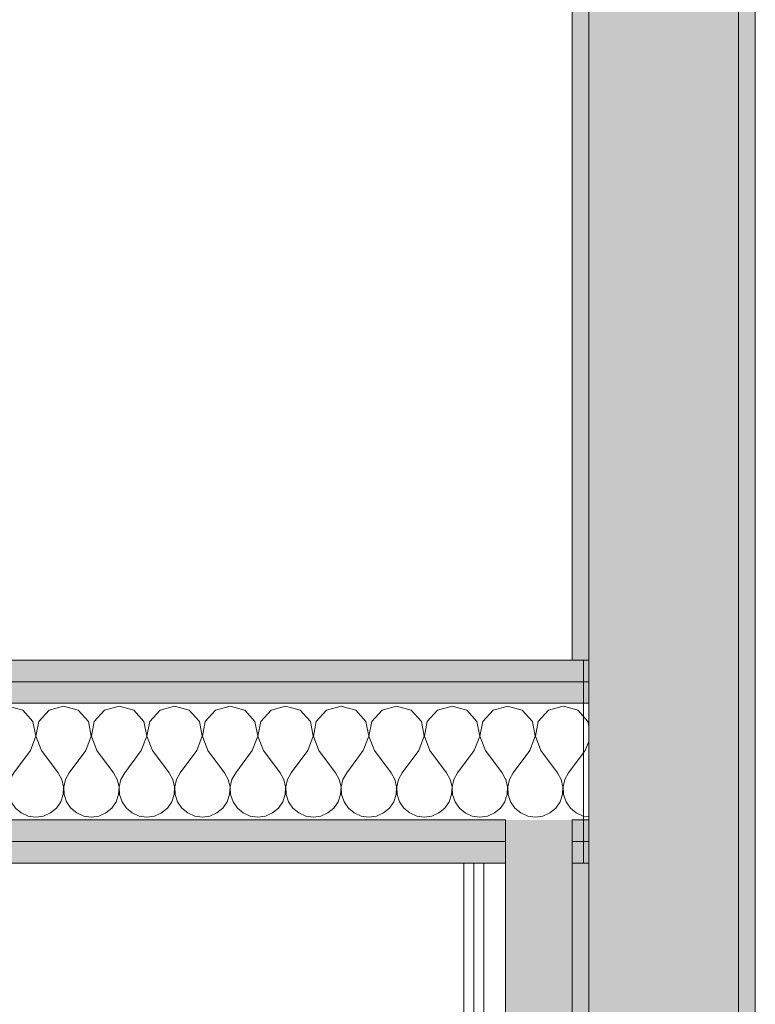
# Model space of a CAD drawing. Header units: millimetres. Extents: x -28277 to 305935, y -19284 to 4746.
# Tile 253 of 256: x 190522 to 190964, y -14524 to -13932. Entities that reach past the tile are written whole.
import ezdxf

# ---------------------------------------------------------------- set-up
doc = ezdxf.new("R2010")
doc.units = ezdxf.units.MM
doc.header["$MEASUREMENT"] = 0
doc.linetypes.add('Wipeout_Contour', pattern=[1000, 0, -1000])
doc.layers.add('12_FAÇ_Façana', color=7, linetype='Continuous')
doc.layers.add('Nuevo_08_E_Envans secs', color=7, linetype='Continuous')
for name, color, linetype, lineweight, true_color in [('12_FAÇ_Façana_Pluma_Nº__102', 7, 'Continuous', 5, 0xcccccc), ('12_FAÇ_Façana_Pluma_Nº__176', 7, 'Continuous', 15, 0x93a0c6), ('Nuevo_08_E_Envans secs_Pluma_Nº__102', 7, 'Continuous', 5, 0xcccccc), ('Nuevo_08_E_Envans secs_Pluma_Nº__171', 171, 'Continuous', 13, 0xaaaaff), ('Nuevo_08_E_Envans secs_Pluma_Nº__177', 7, 'Continuous', 15, 0xf7e046)]:
    doc.layers.add(name, color=color, linetype=linetype, lineweight=lineweight, true_color=true_color)
for name, color, linetype, lineweight in [('12_FAÇ_Façana_Pluma_Nº__7', 7, 'Continuous', 5), ('Nuevo_08_E_Envans secs_Pluma_Nº__1', 7, 'Continuous', 5), ('Nuevo_08_E_Envans secs_Pluma_Nº__20', 1, 'Continuous', 5), ('Nuevo_12_FAÇ_Façana_Pluma_Nº__1', 7, 'Continuous', 5)]:
    doc.layers.add(name, color=color, linetype=linetype, lineweight=lineweight)
pattern_1 = [(44.99999999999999, (184431.6433175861, 0), (-367.6955127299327, 367.6955127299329), [389.9999856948, -129.9999952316]), (44.99999999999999, (184431.6433175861, 367.6955127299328), (-367.6955127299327, 367.6955127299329), [389.9999856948, -129.9999952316])]

# ---------------------------------------------------------------- blocks, each defined once
blk = doc.blocks.new('Muro_108_7', base_point=(190853.7491721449, -16633.97598839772))
at = {"layer": '12_FAÇ_Façana_Pluma_Nº__102', "linetype": 'Continuous', "lineweight": 0, "true_color": 0xe5e5e5}
blk.add_hatch(color=254, dxfattribs=at).paths.add_polyline_path([(190953.7491721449, -16633.97598839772), (190953.7491721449, -12283.97582371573), (190863.7491721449, -12283.97582371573), (190863.7491721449, -16633.97598839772)])
at = {"layer": '12_FAÇ_Façana_Pluma_Nº__176', "linetype": 'Continuous', "lineweight": 0, "true_color": 0x495063}
for points in [[(190963.7491721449, -16633.97598839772), (190963.7491721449, -12283.97582371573), (190953.7491721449, -12283.97582371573), (190953.7491721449, -16633.97598839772)], [(190853.7491721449, -12560.97582368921), (190853.7491721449, -14316.97582371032), (190863.7491721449, -14316.97582371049), (190863.7491721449, -12560.97582368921)], [(190853.7491721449, -14438.97582371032), (190853.7491721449, -16633.97598839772), (190863.7491721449, -16633.97598839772), (190863.7491721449, -14438.97582371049)]]:
    blk.add_hatch(color=251, dxfattribs=at).paths.add_polyline_path(points)
at = {"layer": '12_FAÇ_Façana_Pluma_Nº__7', "color": 7, "linetype": 'Continuous', "lineweight": 5}
for p, q in [((190953.7491721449, -16633.97598839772), (190953.7491721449, -12283.97582371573)), ((190863.7491602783, -12560.97583127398), (190863.7491602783, -14316.97583172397)), ((190863.7491721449, -14329.97582371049), (190863.7491721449, -14316.97582371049)), ((190863.7491721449, -14342.97582371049), (190863.7491721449, -14329.97582371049)), ((190863.7491721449, -14412.97582371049), (190863.7491721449, -14342.97582371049)), ((190863.7491721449, -14425.97582371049), (190863.7491721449, -14412.97582371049)), ((190863.7491721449, -14438.97582371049), (190863.7491721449, -14425.97582371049)), ((190863.749165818, -14438.97585389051), (190863.749165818, -16633.97598839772))]:
    blk.add_line(p, q, dxfattribs=at)
at = {"layer": '12_FAÇ_Façana_Pluma_Nº__7', "color": 7, "linetype": 'Continuous', "lineweight": 5, "flags": 128}
for points in [[(190963.7491721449, -16633.97598839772), (190963.7491721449, -12283.97582371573)], [(190853.7491721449, -12560.97582368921), (190853.7491721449, -14316.97582371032)], [(190853.7491721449, -14438.97582371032), (190853.7491721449, -16633.97598839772)]]:
    blk.add_lwpolyline(points, dxfattribs=at)
at = {"layer": 'Nuevo_12_FAÇ_Façana_Pluma_Nº__1', "color": 7, "linetype": 'Continuous', "lineweight": 5}
for p, q in [((190863.7491721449, -14316.97582371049), (190853.7491721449, -14316.97582371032)), ((190853.7491721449, -14438.97582371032), (190863.7491721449, -14438.97582371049))]:
    blk.add_line(p, q, dxfattribs=at)
blk = doc.blocks.new('*X360', base_point=(184431.6433175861, 0))
at = {"layer": 'Nuevo_08_E_Envans secs_Pluma_Nº__102', "linetype": 'Continuous', "lineweight": 5, "true_color": 0xcccccc}
blk.add_hatch(color=254, dxfattribs=at).paths.add_polyline_path([(190813.7491721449, -14425.97582370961), (190853.7491721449, -14425.97582371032), (190853.7491721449, -14412.97582371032), (190813.7491721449, -14412.97582370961)])
blk = doc.blocks.new('*X361', base_point=(184431.6433175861, 0))
at = {"layer": 'Nuevo_08_E_Envans secs_Pluma_Nº__102', "linetype": 'Continuous', "lineweight": 5, "true_color": 0xcccccc}
blk.add_hatch(color=254, dxfattribs=at).paths.add_polyline_path([(190813.7491721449, -14438.97582370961), (190853.7491721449, -14438.97582371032), (190853.7491721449, -14425.97582371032), (190813.7491721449, -14425.97582370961)])
blk = doc.blocks.new('*X362', base_point=(184431.6433175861, 0))
at = {"layer": 'Nuevo_08_E_Envans secs_Pluma_Nº__102', "linetype": 'Continuous', "lineweight": 5, "true_color": 0xcccccc}
blk.add_hatch(color=254, dxfattribs=at).paths.add_polyline_path([(190853.7491721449, -16643.97598839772), (190853.7491721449, -14438.97582371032), (190813.7491721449, -14438.97582370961), (190813.7491721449, -16643.97598839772)])
blk = doc.blocks.new('Muro_122_7', base_point=(190788.7491721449, -14316.97582370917))
at = {"layer": 'Nuevo_08_E_Envans secs_Pluma_Nº__1', "color": 7, "linetype": 'Continuous', "lineweight": 5}
for p, q in [((190813.7491721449, -14412.97582370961), (190813.7491721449, -14425.97582370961)), ((190853.7491721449, -14425.97582371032), (190853.7491721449, -14412.97582371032)), ((190853.7491721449, -14438.97582371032), (190853.7491721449, -14425.97582371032))]:
    blk.add_line(p, q, dxfattribs=at)
at = {"layer": 'Nuevo_08_E_Envans secs_Pluma_Nº__1', "color": 7, "linetype": 'Continuous', "lineweight": 5, "flags": 128}
blk.add_lwpolyline([(190853.7491721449, -16643.97598839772), (190853.7491721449, -14438.97582371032)], dxfattribs=at)
at = {"layer": 'Nuevo_08_E_Envans secs', "color": 7, "lineweight": 20}
for name in ['*X360', '*X361']:
    blk.add_blockref(name, (184431.6433175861, 0), dxfattribs=at)
at = {"color": 254, "linetype": 'Wipeout_Contour', "lineweight": 0, "ltscale": 765707.3760625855}
blk.add_wipeout([(190794.7491721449, -16643.97598839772), (190794.7491721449, -14438.97582370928), (190788.7491721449, -14438.975823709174), (190788.7491721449, -16643.97598839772)], dxfattribs=at).dxf.layer = 'Nuevo_08_E_Envans secs'
at = {"layer": 'Nuevo_08_E_Envans secs_Pluma_Nº__171', "linetype": 'Continuous', "lineweight": 13, "true_color": 0xaaaaff}
h = blk.add_hatch(dxfattribs=at)
h.set_pattern_fill('Panellat_HPL_0007', color=161, style=0, pattern_type=2)
h.set_pattern_definition(pattern_1)
h.paths.add_polyline_path([(190794.7491721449, -16643.97598839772), (190794.7491721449, -14438.97582370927), (190788.7491721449, -14438.97582370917), (190788.7491721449, -16643.97598839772)])
at = {"layer": 'Nuevo_08_E_Envans secs_Pluma_Nº__1', "color": 7, "linetype": 'Continuous', "lineweight": 5}
blk.add_line((190794.7491721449, -14438.97582370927), (190794.7491721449, -16643.97598839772), dxfattribs=at)
at = {"layer": 'Nuevo_08_E_Envans secs_Pluma_Nº__1', "color": 7, "linetype": 'Continuous', "lineweight": 5, "flags": 128}
for points in [[(190788.7491721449, -14438.97582370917), (190788.7491721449, -16723.97565833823)], [(190788.7491721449, -14438.97582370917), (190794.7491721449, -14438.97582370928)]]:
    blk.add_lwpolyline(points, dxfattribs=at)
at = {"color": 254, "linetype": 'Wipeout_Contour', "lineweight": 0, "ltscale": 765769.1704011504}
blk.add_wipeout([(190813.7491721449, -16643.97598839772), (190813.7491721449, -14438.975823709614), (190800.7491721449, -14438.975823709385), (190800.7491721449, -16643.97598839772)], dxfattribs=at).dxf.layer = 'Nuevo_08_E_Envans secs'
at = {"layer": 'Nuevo_08_E_Envans secs_Pluma_Nº__177', "linetype": 'Continuous', "lineweight": 15, "true_color": 0xf7e046}
h = blk.add_hatch(dxfattribs=at)
h.set_pattern_fill('Panellat_HPL_0007', color=53, style=0, pattern_type=2)
h.set_pattern_definition(pattern_1)
h.paths.add_polyline_path([(190813.7491721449, -16643.97598839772), (190813.7491721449, -14438.97582370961), (190800.7491721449, -14438.97582370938), (190800.7491721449, -16643.97598839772)])
at = {"layer": 'Nuevo_08_E_Envans secs_Pluma_Nº__1', "color": 7, "linetype": 'Continuous', "lineweight": 5}
for p, q in [((190813.7491721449, -14425.97582370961), (190813.7491721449, -14438.97582370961)), ((190800.7491721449, -14438.97582370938), (190800.7491721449, -16643.97598839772)), ((190813.7491721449, -14438.97582370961), (190813.7491721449, -16643.97598839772))]:
    blk.add_line(p, q, dxfattribs=at)
at = {"layer": 'Nuevo_08_E_Envans secs_Pluma_Nº__1', "color": 7, "linetype": 'Continuous', "lineweight": 5, "flags": 128}
for points in [[(190794.7491721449, -14438.97582370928), (190800.7491721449, -14438.97582370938)], [(190800.7491721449, -14438.97582370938), (190813.7491721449, -14438.97582370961)]]:
    blk.add_lwpolyline(points, dxfattribs=at)
at = {"layer": 'Nuevo_08_E_Envans secs', "color": 7, "lineweight": 20}
blk.add_blockref('*X362', (184431.6433175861, 0), dxfattribs=at)
blk = doc.blocks.new('*X746', base_point=(184431.6433175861, 0))
at = {"layer": 'Nuevo_08_E_Envans secs_Pluma_Nº__102', "color": 254, "linetype": 'Continuous', "lineweight": 5, "true_color": 0xcccccc}
for p, q in [((190857.0721694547, -14347.13164357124), (190853.7491721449, -14346.18764967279)), ((190863.2171041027, -14353.85559711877), (190857.0721694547, -14347.13164357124)), ((190863.7491721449, -14356.66978775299), (190863.2171041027, -14353.85559711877)), ((190861.6433175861, -14371.30915704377), (190863.7491721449, -14365.82641069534)), ((190861.6433175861, -14371.30915704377), (190853.7491721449, -14381.8346842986)), ((190853.7491721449, -14406.7771384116), (190856.2144657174, -14408.82000384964)), ((190856.2144657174, -14408.82000384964), (190860.4222087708, -14410.67479634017)), ((190860.4222087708, -14410.67479634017), (190863.7491721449, -14411.13818894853))]:
    blk.add_line(p, q, dxfattribs=at)
blk = doc.blocks.new('*X747', base_point=(184431.6433175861, 0))
at = {"layer": 'Nuevo_08_E_Envans secs_Pluma_Nº__102', "color": 254, "linetype": 'Continuous', "lineweight": 5, "true_color": 0xcccccc}
for p, q in [((190857.0721694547, -14347.13164357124), (190853.7491721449, -14346.18764967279)), ((190860.5343126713, -14350.9200142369), (190857.0721694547, -14347.13164357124)), ((190860.5343126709, -14372.78783026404), (190853.7491721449, -14381.8346842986)), ((190853.7491721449, -14406.7771384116), (190856.2144657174, -14408.82000384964)), ((190856.2144657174, -14408.82000384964), (190860.4222087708, -14410.67479634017)), ((190860.4222087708, -14410.67479634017), (190860.5343126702, -14410.69041061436))]:
    blk.add_line(p, q, dxfattribs=at)
blk = doc.blocks.new('*X748', base_point=(184431.6433175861, 0))
at = {"layer": 'Nuevo_08_E_Envans secs_Pluma_Nº__102', "color": 254, "linetype": 'Continuous', "lineweight": 5, "true_color": 0xcccccc}
for p, q in [((190814.9766509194, -14344.64249037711), (190813.7491721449, -14344.99119137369)), ((190823.7388361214, -14347.13164357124), (190814.9766509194, -14344.64249037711)), ((190829.8837707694, -14353.85559711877), (190823.7388361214, -14347.13164357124)), ((190839.5477990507, -14347.13164357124), (190833.4028644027, -14353.85559711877)), ((190848.3099842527, -14344.64249037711), (190839.5477990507, -14347.13164357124)), ((190853.7491721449, -14346.18764967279), (190848.3099842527, -14344.64249037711)), ((190831.5759728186, -14362.8059169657), (190829.8837707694, -14353.85559711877)), ((190833.4028644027, -14353.85559711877), (190831.7106623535, -14362.8059169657)), ((190828.3099842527, -14371.30915704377), (190831.5759728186, -14362.8059169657)), ((190831.7106623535, -14362.8059169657), (190834.9766509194, -14371.30915704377)), ((190828.3099842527, -14371.30915704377), (190818.3099842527, -14384.64249037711)), ((190834.9766509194, -14371.30915704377), (190844.9766509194, -14384.64249037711)), ((190818.3099842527, -14384.64249037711), (190816.0848075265, -14388.6666605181)), ((190847.2018276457, -14388.6666605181), (190844.9766509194, -14384.64249037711)), ((190851.6433175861, -14384.64249037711), (190849.4181408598, -14388.6666605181)), ((190853.7491721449, -14381.8346842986), (190851.6433175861, -14384.64249037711)), ((190813.8684943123, -14388.6666605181), (190813.7491721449, -14388.45086970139)), ((190814.909306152, -14393.14573045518), (190813.8684943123, -14388.6666605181)), ((190816.0848075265, -14388.6666605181), (190815.0439956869, -14393.14573045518)), ((190848.2426394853, -14393.14573045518), (190847.2018276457, -14388.6666605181)), ((190849.4181408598, -14388.6666605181), (190848.3773290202, -14393.14573045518)), ((190814.6865230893, -14397.73873867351), (190814.909306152, -14393.14573045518)), ((190815.0439956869, -14393.14573045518), (190815.2667787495, -14397.73873867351)), ((190848.0198564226, -14397.73873867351), (190848.2426394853, -14393.14573045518)), ((190848.3773290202, -14393.14573045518), (190848.6001120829, -14397.73873867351)), ((190813.7491721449, -14400.51829318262), (190814.6865230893, -14397.73873867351)), ((190815.2667787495, -14397.73873867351), (190816.7361977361, -14402.09605030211)), ((190816.7361977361, -14402.09605030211), (190819.340395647, -14405.8859724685)), ((190843.9462395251, -14405.8859724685), (190846.5504374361, -14402.09605030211)), ((190846.5504374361, -14402.09605030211), (190848.0198564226, -14397.73873867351)), ((190848.6001120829, -14397.73873867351), (190850.0695310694, -14402.09605030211)), ((190850.0695310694, -14402.09605030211), (190852.6737289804, -14405.8859724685)), ((190819.340395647, -14405.8859724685), (190822.8811323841, -14408.82000384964)), ((190822.8811323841, -14408.82000384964), (190827.0888754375, -14410.67479634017)), ((190836.1977597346, -14410.67479634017), (190840.4055027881, -14408.82000384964)), ((190840.4055027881, -14408.82000384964), (190843.9462395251, -14405.8859724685)), ((190852.6737289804, -14405.8859724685), (190853.7491721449, -14406.7771384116)), ((190827.0888754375, -14410.67479634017), (190831.6433175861, -14411.30915704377)), ((190831.6433175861, -14411.30915704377), (190836.1977597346, -14410.67479634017))]:
    blk.add_line(p, q, dxfattribs=at)
blk = doc.blocks.new('*X749', base_point=(184431.6433175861, 0))
at = {"layer": 'Nuevo_08_E_Envans secs_Pluma_Nº__102', "color": 254, "linetype": 'Continuous', "lineweight": 5, "true_color": 0xcccccc}
for p, q in [((190296.5504374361, -14353.85559711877), (190291.5343126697, -14348.36681784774)), ((190306.2144657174, -14347.13164357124), (190300.0695310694, -14353.85559711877)), ((190314.9766509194, -14344.64249037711), (190306.2144657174, -14347.13164357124)), ((190323.7388361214, -14347.13164357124), (190314.9766509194, -14344.64249037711)), ((190329.8837707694, -14353.85559711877), (190323.7388361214, -14347.13164357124)), ((190339.5477990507, -14347.13164357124), (190333.4028644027, -14353.85559711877)), ((190348.3099842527, -14344.64249037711), (190339.5477990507, -14347.13164357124)), ((190357.0721694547, -14347.13164357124), (190348.3099842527, -14344.64249037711)), ((190363.2171041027, -14353.85559711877), (190357.0721694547, -14347.13164357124)), ((190372.8811323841, -14347.13164357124), (190366.7361977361, -14353.85559711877)), ((190381.6433175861, -14344.64249037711), (190372.8811323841, -14347.13164357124)), ((190390.4055027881, -14347.13164357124), (190381.6433175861, -14344.64249037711)), ((190396.5504374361, -14353.85559711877), (190390.4055027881, -14347.13164357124)), ((190406.2144657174, -14347.13164357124), (190400.0695310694, -14353.85559711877)), ((190414.9766509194, -14344.64249037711), (190406.2144657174, -14347.13164357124)), ((190423.7388361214, -14347.13164357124), (190414.9766509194, -14344.64249037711)), ((190429.8837707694, -14353.85559711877), (190423.7388361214, -14347.13164357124)), ((190439.5477990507, -14347.13164357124), (190433.4028644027, -14353.85559711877)), ((190448.3099842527, -14344.64249037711), (190439.5477990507, -14347.13164357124)), ((190457.0721694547, -14347.13164357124), (190448.3099842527, -14344.64249037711)), ((190463.2171041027, -14353.85559711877), (190457.0721694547, -14347.13164357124)), ((190472.8811323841, -14347.13164357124), (190466.7361977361, -14353.85559711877)), ((190481.6433175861, -14344.64249037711), (190472.8811323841, -14347.13164357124)), ((190490.4055027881, -14347.13164357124), (190481.6433175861, -14344.64249037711)), ((190496.5504374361, -14353.85559711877), (190490.4055027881, -14347.13164357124)), ((190506.2144657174, -14347.13164357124), (190500.0695310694, -14353.85559711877)), ((190514.9766509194, -14344.64249037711), (190506.2144657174, -14347.13164357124)), ((190523.7388361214, -14347.13164357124), (190514.9766509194, -14344.64249037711)), ((190529.8837707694, -14353.85559711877), (190523.7388361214, -14347.13164357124)), ((190539.5477990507, -14347.13164357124), (190533.4028644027, -14353.85559711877)), ((190548.3099842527, -14344.64249037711), (190539.5477990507, -14347.13164357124)), ((190557.0721694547, -14347.13164357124), (190548.3099842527, -14344.64249037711)), ((190563.2171041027, -14353.85559711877), (190557.0721694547, -14347.13164357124)), ((190572.8811323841, -14347.13164357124), (190566.7361977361, -14353.85559711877)), ((190581.6433175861, -14344.64249037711), (190572.8811323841, -14347.13164357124)), ((190590.4055027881, -14347.13164357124), (190581.6433175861, -14344.64249037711)), ((190596.5504374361, -14353.85559711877), (190590.4055027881, -14347.13164357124)), ((190606.2144657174, -14347.13164357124), (190600.0695310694, -14353.85559711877)), ((190614.9766509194, -14344.64249037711), (190606.2144657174, -14347.13164357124)), ((190623.7388361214, -14347.13164357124), (190614.9766509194, -14344.64249037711)), ((190629.8837707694, -14353.85559711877), (190623.7388361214, -14347.13164357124)), ((190639.5477990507, -14347.13164357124), (190633.4028644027, -14353.85559711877)), ((190648.3099842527, -14344.64249037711), (190639.5477990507, -14347.13164357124)), ((190657.0721694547, -14347.13164357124), (190648.3099842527, -14344.64249037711)), ((190663.2171041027, -14353.85559711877), (190657.0721694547, -14347.13164357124)), ((190672.8811323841, -14347.13164357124), (190666.7361977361, -14353.85559711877)), ((190681.6433175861, -14344.64249037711), (190672.8811323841, -14347.13164357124)), ((190690.4055027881, -14347.13164357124), (190681.6433175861, -14344.64249037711)), ((190696.5504374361, -14353.85559711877), (190690.4055027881, -14347.13164357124)), ((190706.2144657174, -14347.13164357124), (190700.0695310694, -14353.85559711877)), ((190714.9766509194, -14344.64249037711), (190706.2144657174, -14347.13164357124)), ((190723.7388361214, -14347.13164357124), (190714.9766509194, -14344.64249037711)), ((190729.8837707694, -14353.85559711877), (190723.7388361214, -14347.13164357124)), ((190739.5477990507, -14347.13164357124), (190733.4028644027, -14353.85559711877)), ((190748.3099842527, -14344.64249037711), (190739.5477990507, -14347.13164357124)), ((190757.0721694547, -14347.13164357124), (190748.3099842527, -14344.64249037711)), ((190763.2171041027, -14353.85559711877), (190757.0721694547, -14347.13164357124)), ((190772.8811323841, -14347.13164357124), (190766.7361977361, -14353.85559711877)), ((190781.6433175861, -14344.64249037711), (190772.8811323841, -14347.13164357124)), ((190790.4055027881, -14347.13164357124), (190781.6433175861, -14344.64249037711)), ((190796.5504374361, -14353.85559711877), (190790.4055027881, -14347.13164357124)), ((190806.2144657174, -14347.13164357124), (190800.0695310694, -14353.85559711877)), ((190813.7491721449, -14344.99119137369), (190806.2144657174, -14347.13164357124)), ((190298.2426394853, -14362.8059169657), (190296.5504374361, -14353.85559711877)), ((190300.0695310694, -14353.85559711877), (190298.3773290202, -14362.8059169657)), ((190331.5759728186, -14362.8059169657), (190329.8837707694, -14353.85559711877)), ((190333.4028644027, -14353.85559711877), (190331.7106623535, -14362.8059169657)), ((190364.909306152, -14362.8059169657), (190363.2171041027, -14353.85559711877)), ((190366.7361977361, -14353.85559711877), (190365.0439956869, -14362.8059169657)), ((190398.2426394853, -14362.8059169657), (190396.5504374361, -14353.85559711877)), ((190400.0695310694, -14353.85559711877), (190398.3773290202, -14362.8059169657)), ((190431.5759728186, -14362.8059169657), (190429.8837707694, -14353.85559711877)), ((190433.4028644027, -14353.85559711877), (190431.7106623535, -14362.8059169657)), ((190464.909306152, -14362.8059169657), (190463.2171041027, -14353.85559711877)), ((190466.7361977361, -14353.85559711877), (190465.0439956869, -14362.8059169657)), ((190498.2426394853, -14362.8059169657), (190496.5504374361, -14353.85559711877)), ((190500.0695310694, -14353.85559711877), (190498.3773290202, -14362.8059169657)), ((190531.5759728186, -14362.8059169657), (190529.8837707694, -14353.85559711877)), ((190533.4028644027, -14353.85559711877), (190531.7106623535, -14362.8059169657)), ((190564.909306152, -14362.8059169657), (190563.2171041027, -14353.85559711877)), ((190566.7361977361, -14353.85559711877), (190565.0439956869, -14362.8059169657)), ((190598.2426394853, -14362.8059169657), (190596.5504374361, -14353.85559711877)), ((190600.0695310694, -14353.85559711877), (190598.3773290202, -14362.8059169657)), ((190631.5759728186, -14362.8059169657), (190629.8837707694, -14353.85559711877)), ((190633.4028644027, -14353.85559711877), (190631.7106623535, -14362.8059169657)), ((190664.909306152, -14362.8059169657), (190663.2171041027, -14353.85559711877)), ((190666.7361977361, -14353.85559711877), (190665.0439956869, -14362.8059169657)), ((190698.2426394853, -14362.8059169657), (190696.5504374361, -14353.85559711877)), ((190700.0695310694, -14353.85559711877), (190698.3773290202, -14362.8059169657)), ((190731.5759728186, -14362.8059169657), (190729.8837707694, -14353.85559711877)), ((190733.4028644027, -14353.85559711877), (190731.7106623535, -14362.8059169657)), ((190764.909306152, -14362.8059169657), (190763.2171041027, -14353.85559711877)), ((190766.7361977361, -14353.85559711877), (190765.0439956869, -14362.8059169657)), ((190798.2426394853, -14362.8059169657), (190796.5504374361, -14353.85559711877)), ((190800.0695310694, -14353.85559711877), (190798.3773290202, -14362.8059169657)), ((190294.9766509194, -14371.30915704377), (190298.2426394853, -14362.8059169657)), ((190298.3773290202, -14362.8059169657), (190301.6433175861, -14371.30915704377)), ((190328.3099842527, -14371.30915704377), (190331.5759728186, -14362.8059169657)), ((190331.7106623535, -14362.8059169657), (190334.9766509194, -14371.30915704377)), ((190361.6433175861, -14371.30915704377), (190364.909306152, -14362.8059169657)), ((190365.0439956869, -14362.8059169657), (190368.3099842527, -14371.30915704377)), ((190394.9766509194, -14371.30915704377), (190398.2426394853, -14362.8059169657)), ((190398.3773290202, -14362.8059169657), (190401.6433175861, -14371.30915704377)), ((190428.3099842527, -14371.30915704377), (190431.5759728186, -14362.8059169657)), ((190431.7106623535, -14362.8059169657), (190434.9766509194, -14371.30915704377)), ((190461.6433175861, -14371.30915704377), (190464.909306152, -14362.8059169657)), ((190465.0439956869, -14362.8059169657), (190468.3099842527, -14371.30915704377)), ((190494.9766509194, -14371.30915704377), (190498.2426394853, -14362.8059169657)), ((190498.3773290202, -14362.8059169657), (190501.6433175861, -14371.30915704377)), ((190528.3099842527, -14371.30915704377), (190531.5759728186, -14362.8059169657)), ((190531.7106623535, -14362.8059169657), (190534.9766509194, -14371.30915704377)), ((190561.6433175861, -14371.30915704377), (190564.909306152, -14362.8059169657)), ((190565.0439956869, -14362.8059169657), (190568.3099842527, -14371.30915704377)), ((190594.9766509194, -14371.30915704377), (190598.2426394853, -14362.8059169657)), ((190598.3773290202, -14362.8059169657), (190601.6433175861, -14371.30915704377)), ((190628.3099842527, -14371.30915704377), (190631.5759728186, -14362.8059169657)), ((190631.7106623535, -14362.8059169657), (190634.9766509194, -14371.30915704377)), ((190661.6433175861, -14371.30915704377), (190664.909306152, -14362.8059169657)), ((190665.0439956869, -14362.8059169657), (190668.3099842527, -14371.30915704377)), ((190694.9766509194, -14371.30915704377), (190698.2426394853, -14362.8059169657)), ((190698.3773290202, -14362.8059169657), (190701.6433175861, -14371.30915704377)), ((190728.3099842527, -14371.30915704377), (190731.5759728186, -14362.8059169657)), ((190731.7106623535, -14362.8059169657), (190734.9766509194, -14371.30915704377)), ((190761.6433175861, -14371.30915704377), (190764.909306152, -14362.8059169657)), ((190765.0439956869, -14362.8059169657), (190768.3099842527, -14371.30915704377)), ((190794.9766509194, -14371.30915704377), (190798.2426394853, -14362.8059169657)), ((190798.3773290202, -14362.8059169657), (190801.6433175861, -14371.30915704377)), ((190294.9766509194, -14371.30915704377), (190291.5343126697, -14375.89894137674)), ((190301.6433175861, -14371.30915704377), (190311.6433175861, -14384.64249037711)), ((190328.3099842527, -14371.30915704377), (190318.3099842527, -14384.64249037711)), ((190334.9766509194, -14371.30915704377), (190344.9766509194, -14384.64249037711)), ((190361.6433175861, -14371.30915704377), (190351.6433175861, -14384.64249037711)), ((190368.3099842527, -14371.30915704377), (190378.3099842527, -14384.64249037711)), ((190394.9766509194, -14371.30915704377), (190384.9766509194, -14384.64249037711)), ((190401.6433175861, -14371.30915704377), (190411.6433175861, -14384.64249037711)), ((190428.3099842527, -14371.30915704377), (190418.3099842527, -14384.64249037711)), ((190434.9766509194, -14371.30915704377), (190444.9766509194, -14384.64249037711)), ((190461.6433175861, -14371.30915704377), (190451.6433175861, -14384.64249037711)), ((190468.3099842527, -14371.30915704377), (190478.3099842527, -14384.64249037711)), ((190494.9766509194, -14371.30915704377), (190484.9766509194, -14384.64249037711)), ((190501.6433175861, -14371.30915704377), (190511.6433175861, -14384.64249037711)), ((190528.3099842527, -14371.30915704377), (190518.3099842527, -14384.64249037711)), ((190534.9766509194, -14371.30915704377), (190544.9766509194, -14384.64249037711)), ((190561.6433175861, -14371.30915704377), (190551.6433175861, -14384.64249037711)), ((190568.3099842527, -14371.30915704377), (190578.3099842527, -14384.64249037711)), ((190594.9766509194, -14371.30915704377), (190584.9766509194, -14384.64249037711)), ((190601.6433175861, -14371.30915704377), (190611.6433175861, -14384.64249037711)), ((190628.3099842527, -14371.30915704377), (190618.3099842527, -14384.64249037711)), ((190634.9766509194, -14371.30915704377), (190644.9766509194, -14384.64249037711)), ((190661.6433175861, -14371.30915704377), (190651.6433175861, -14384.64249037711)), ((190668.3099842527, -14371.30915704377), (190678.3099842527, -14384.64249037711)), ((190694.9766509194, -14371.30915704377), (190684.9766509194, -14384.64249037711)), ((190701.6433175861, -14371.30915704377), (190711.6433175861, -14384.64249037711)), ((190728.3099842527, -14371.30915704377), (190718.3099842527, -14384.64249037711)), ((190734.9766509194, -14371.30915704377), (190744.9766509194, -14384.64249037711)), ((190761.6433175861, -14371.30915704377), (190751.6433175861, -14384.64249037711)), ((190768.3099842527, -14371.30915704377), (190778.3099842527, -14384.64249037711)), ((190794.9766509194, -14371.30915704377), (190784.9766509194, -14384.64249037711)), ((190801.6433175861, -14371.30915704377), (190811.6433175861, -14384.64249037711)), ((190313.8684943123, -14388.6666605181), (190311.6433175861, -14384.64249037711)), ((190318.3099842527, -14384.64249037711), (190316.0848075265, -14388.6666605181)), ((190347.2018276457, -14388.6666605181), (190344.9766509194, -14384.64249037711)), ((190351.6433175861, -14384.64249037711), (190349.4181408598, -14388.6666605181)), ((190380.535160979, -14388.6666605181), (190378.3099842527, -14384.64249037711)), ((190384.9766509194, -14384.64249037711), (190382.7514741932, -14388.6666605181)), ((190413.8684943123, -14388.6666605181), (190411.6433175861, -14384.64249037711)), ((190418.3099842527, -14384.64249037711), (190416.0848075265, -14388.6666605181)), ((190447.2018276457, -14388.6666605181), (190444.9766509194, -14384.64249037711)), ((190451.6433175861, -14384.64249037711), (190449.4181408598, -14388.6666605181)), ((190480.535160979, -14388.6666605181), (190478.3099842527, -14384.64249037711)), ((190484.9766509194, -14384.64249037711), (190482.7514741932, -14388.6666605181)), ((190513.8684943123, -14388.6666605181), (190511.6433175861, -14384.64249037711)), ((190518.3099842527, -14384.64249037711), (190516.0848075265, -14388.6666605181)), ((190547.2018276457, -14388.6666605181), (190544.9766509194, -14384.64249037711)), ((190551.6433175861, -14384.64249037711), (190549.4181408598, -14388.6666605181)), ((190580.535160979, -14388.6666605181), (190578.3099842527, -14384.64249037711)), ((190584.9766509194, -14384.64249037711), (190582.7514741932, -14388.6666605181)), ((190613.8684943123, -14388.6666605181), (190611.6433175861, -14384.64249037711)), ((190618.3099842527, -14384.64249037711), (190616.0848075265, -14388.6666605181)), ((190647.2018276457, -14388.6666605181), (190644.9766509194, -14384.64249037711)), ((190651.6433175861, -14384.64249037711), (190649.4181408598, -14388.6666605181)), ((190680.535160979, -14388.6666605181), (190678.3099842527, -14384.64249037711)), ((190684.9766509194, -14384.64249037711), (190682.7514741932, -14388.6666605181)), ((190713.8684943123, -14388.6666605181), (190711.6433175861, -14384.64249037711)), ((190718.3099842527, -14384.64249037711), (190716.0848075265, -14388.6666605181)), ((190747.2018276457, -14388.6666605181), (190744.9766509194, -14384.64249037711)), ((190751.6433175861, -14384.64249037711), (190749.4181408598, -14388.6666605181)), ((190780.535160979, -14388.6666605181), (190778.3099842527, -14384.64249037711)), ((190784.9766509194, -14384.64249037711), (190782.7514741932, -14388.6666605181)), ((190813.7491721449, -14388.45086970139), (190811.6433175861, -14384.64249037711)), ((190314.909306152, -14393.14573045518), (190313.8684943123, -14388.6666605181)), ((190316.0848075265, -14388.6666605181), (190315.0439956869, -14393.14573045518)), ((190348.2426394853, -14393.14573045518), (190347.2018276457, -14388.6666605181)), ((190349.4181408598, -14388.6666605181), (190348.3773290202, -14393.14573045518)), ((190381.5759728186, -14393.14573045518), (190380.535160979, -14388.6666605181)), ((190382.7514741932, -14388.6666605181), (190381.7106623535, -14393.14573045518)), ((190414.909306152, -14393.14573045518), (190413.8684943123, -14388.6666605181)), ((190416.0848075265, -14388.6666605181), (190415.0439956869, -14393.14573045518)), ((190448.2426394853, -14393.14573045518), (190447.2018276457, -14388.6666605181)), ((190449.4181408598, -14388.6666605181), (190448.3773290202, -14393.14573045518)), ((190481.5759728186, -14393.14573045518), (190480.535160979, -14388.6666605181)), ((190482.7514741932, -14388.6666605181), (190481.7106623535, -14393.14573045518)), ((190514.909306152, -14393.14573045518), (190513.8684943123, -14388.6666605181)), ((190516.0848075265, -14388.6666605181), (190515.0439956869, -14393.14573045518)), ((190548.2426394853, -14393.14573045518), (190547.2018276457, -14388.6666605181)), ((190549.4181408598, -14388.6666605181), (190548.3773290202, -14393.14573045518)), ((190581.5759728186, -14393.14573045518), (190580.535160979, -14388.6666605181)), ((190582.7514741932, -14388.6666605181), (190581.7106623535, -14393.14573045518)), ((190614.909306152, -14393.14573045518), (190613.8684943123, -14388.6666605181)), ((190616.0848075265, -14388.6666605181), (190615.0439956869, -14393.14573045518)), ((190648.2426394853, -14393.14573045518), (190647.2018276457, -14388.6666605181)), ((190649.4181408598, -14388.6666605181), (190648.3773290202, -14393.14573045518)), ((190681.5759728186, -14393.14573045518), (190680.535160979, -14388.6666605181)), ((190682.7514741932, -14388.6666605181), (190681.7106623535, -14393.14573045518)), ((190714.909306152, -14393.14573045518), (190713.8684943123, -14388.6666605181)), ((190716.0848075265, -14388.6666605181), (190715.0439956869, -14393.14573045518)), ((190748.2426394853, -14393.14573045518), (190747.2018276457, -14388.6666605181)), ((190749.4181408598, -14388.6666605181), (190748.3773290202, -14393.14573045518)), ((190781.5759728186, -14393.14573045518), (190780.535160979, -14388.6666605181)), ((190782.7514741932, -14388.6666605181), (190781.7106623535, -14393.14573045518)), ((190314.6865230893, -14397.73873867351), (190314.909306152, -14393.14573045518)), ((190315.0439956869, -14393.14573045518), (190315.2667787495, -14397.73873867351)), ((190348.0198564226, -14397.73873867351), (190348.2426394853, -14393.14573045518)), ((190348.3773290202, -14393.14573045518), (190348.6001120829, -14397.73873867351)), ((190381.353189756, -14397.73873867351), (190381.5759728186, -14393.14573045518)), ((190381.7106623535, -14393.14573045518), (190381.9334454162, -14397.73873867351)), ((190414.6865230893, -14397.73873867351), (190414.909306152, -14393.14573045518)), ((190415.0439956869, -14393.14573045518), (190415.2667787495, -14397.73873867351)), ((190448.0198564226, -14397.73873867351), (190448.2426394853, -14393.14573045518)), ((190448.3773290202, -14393.14573045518), (190448.6001120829, -14397.73873867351)), ((190481.353189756, -14397.73873867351), (190481.5759728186, -14393.14573045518)), ((190481.7106623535, -14393.14573045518), (190481.9334454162, -14397.73873867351)), ((190514.6865230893, -14397.73873867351), (190514.909306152, -14393.14573045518)), ((190515.0439956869, -14393.14573045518), (190515.2667787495, -14397.73873867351)), ((190548.0198564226, -14397.73873867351), (190548.2426394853, -14393.14573045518)), ((190548.3773290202, -14393.14573045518), (190548.6001120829, -14397.73873867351)), ((190581.353189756, -14397.73873867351), (190581.5759728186, -14393.14573045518)), ((190581.7106623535, -14393.14573045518), (190581.9334454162, -14397.73873867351)), ((190614.6865230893, -14397.73873867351), (190614.909306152, -14393.14573045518)), ((190615.0439956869, -14393.14573045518), (190615.2667787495, -14397.73873867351)), ((190648.0198564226, -14397.73873867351), (190648.2426394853, -14393.14573045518)), ((190648.3773290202, -14393.14573045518), (190648.6001120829, -14397.73873867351)), ((190681.353189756, -14397.73873867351), (190681.5759728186, -14393.14573045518)), ((190681.7106623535, -14393.14573045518), (190681.9334454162, -14397.73873867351)), ((190714.6865230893, -14397.73873867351), (190714.909306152, -14393.14573045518)), ((190715.0439956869, -14393.14573045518), (190715.2667787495, -14397.73873867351)), ((190748.0198564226, -14397.73873867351), (190748.2426394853, -14393.14573045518)), ((190748.3773290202, -14393.14573045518), (190748.6001120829, -14397.73873867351)), ((190781.353189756, -14397.73873867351), (190781.5759728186, -14393.14573045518)), ((190781.7106623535, -14393.14573045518), (190781.9334454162, -14397.73873867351)), ((190310.6129061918, -14405.8859724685), (190313.2171041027, -14402.09605030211)), ((190313.2171041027, -14402.09605030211), (190314.6865230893, -14397.73873867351)), ((190315.2667787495, -14397.73873867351), (190316.7361977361, -14402.09605030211)), ((190316.7361977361, -14402.09605030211), (190319.340395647, -14405.8859724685)), ((190343.9462395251, -14405.8859724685), (190346.5504374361, -14402.09605030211)), ((190346.5504374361, -14402.09605030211), (190348.0198564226, -14397.73873867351)), ((190348.6001120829, -14397.73873867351), (190350.0695310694, -14402.09605030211)), ((190350.0695310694, -14402.09605030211), (190352.6737289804, -14405.8859724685)), ((190377.2795728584, -14405.8859724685), (190379.8837707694, -14402.09605030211)), ((190379.8837707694, -14402.09605030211), (190381.353189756, -14397.73873867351)), ((190381.9334454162, -14397.73873867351), (190383.4028644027, -14402.09605030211)), ((190383.4028644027, -14402.09605030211), (190386.0070623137, -14405.8859724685)), ((190410.6129061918, -14405.8859724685), (190413.2171041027, -14402.09605030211)), ((190413.2171041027, -14402.09605030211), (190414.6865230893, -14397.73873867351)), ((190415.2667787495, -14397.73873867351), (190416.7361977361, -14402.09605030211)), ((190416.7361977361, -14402.09605030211), (190419.340395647, -14405.8859724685)), ((190443.9462395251, -14405.8859724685), (190446.5504374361, -14402.09605030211)), ((190446.5504374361, -14402.09605030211), (190448.0198564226, -14397.73873867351)), ((190448.6001120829, -14397.73873867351), (190450.0695310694, -14402.09605030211)), ((190450.0695310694, -14402.09605030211), (190452.6737289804, -14405.8859724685)), ((190477.2795728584, -14405.8859724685), (190479.8837707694, -14402.09605030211)), ((190479.8837707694, -14402.09605030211), (190481.353189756, -14397.73873867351)), ((190481.9334454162, -14397.73873867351), (190483.4028644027, -14402.09605030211)), ((190483.4028644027, -14402.09605030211), (190486.0070623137, -14405.8859724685)), ((190510.6129061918, -14405.8859724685), (190513.2171041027, -14402.09605030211)), ((190513.2171041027, -14402.09605030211), (190514.6865230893, -14397.73873867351)), ((190515.2667787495, -14397.73873867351), (190516.7361977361, -14402.09605030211)), ((190516.7361977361, -14402.09605030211), (190519.340395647, -14405.8859724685)), ((190543.9462395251, -14405.8859724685), (190546.5504374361, -14402.09605030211)), ((190546.5504374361, -14402.09605030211), (190548.0198564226, -14397.73873867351)), ((190548.6001120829, -14397.73873867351), (190550.0695310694, -14402.09605030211)), ((190550.0695310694, -14402.09605030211), (190552.6737289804, -14405.8859724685)), ((190577.2795728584, -14405.8859724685), (190579.8837707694, -14402.09605030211)), ((190579.8837707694, -14402.09605030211), (190581.353189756, -14397.73873867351)), ((190581.9334454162, -14397.73873867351), (190583.4028644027, -14402.09605030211)), ((190583.4028644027, -14402.09605030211), (190586.0070623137, -14405.8859724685)), ((190610.6129061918, -14405.8859724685), (190613.2171041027, -14402.09605030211)), ((190613.2171041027, -14402.09605030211), (190614.6865230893, -14397.73873867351)), ((190615.2667787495, -14397.73873867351), (190616.7361977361, -14402.09605030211)), ((190616.7361977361, -14402.09605030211), (190619.340395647, -14405.8859724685)), ((190643.9462395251, -14405.8859724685), (190646.5504374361, -14402.09605030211)), ((190646.5504374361, -14402.09605030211), (190648.0198564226, -14397.73873867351)), ((190648.6001120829, -14397.73873867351), (190650.0695310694, -14402.09605030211)), ((190650.0695310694, -14402.09605030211), (190652.6737289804, -14405.8859724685)), ((190677.2795728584, -14405.8859724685), (190679.8837707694, -14402.09605030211)), ((190679.8837707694, -14402.09605030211), (190681.353189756, -14397.73873867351)), ((190681.9334454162, -14397.73873867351), (190683.4028644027, -14402.09605030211)), ((190683.4028644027, -14402.09605030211), (190686.0070623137, -14405.8859724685)), ((190710.6129061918, -14405.8859724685), (190713.2171041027, -14402.09605030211)), ((190713.2171041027, -14402.09605030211), (190714.6865230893, -14397.73873867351)), ((190715.2667787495, -14397.73873867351), (190716.7361977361, -14402.09605030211)), ((190716.7361977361, -14402.09605030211), (190719.340395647, -14405.8859724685)), ((190743.9462395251, -14405.8859724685), (190746.5504374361, -14402.09605030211)), ((190746.5504374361, -14402.09605030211), (190748.0198564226, -14397.73873867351)), ((190748.6001120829, -14397.73873867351), (190750.0695310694, -14402.09605030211)), ((190750.0695310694, -14402.09605030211), (190752.6737289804, -14405.8859724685)), ((190777.2795728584, -14405.8859724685), (190779.8837707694, -14402.09605030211)), ((190779.8837707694, -14402.09605030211), (190781.353189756, -14397.73873867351)), ((190781.9334454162, -14397.73873867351), (190783.4028644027, -14402.09605030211)), ((190783.4028644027, -14402.09605030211), (190786.0070623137, -14405.8859724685)), ((190810.6129061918, -14405.8859724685), (190813.2171041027, -14402.09605030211)), ((190813.2171041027, -14402.09605030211), (190813.7491721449, -14400.51829318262)), ((190302.8644264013, -14410.67479634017), (190307.0721694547, -14408.82000384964)), ((190307.0721694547, -14408.82000384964), (190310.6129061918, -14405.8859724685)), ((190319.340395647, -14405.8859724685), (190322.8811323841, -14408.82000384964)), ((190322.8811323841, -14408.82000384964), (190327.0888754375, -14410.67479634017)), ((190336.1977597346, -14410.67479634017), (190340.4055027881, -14408.82000384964)), ((190340.4055027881, -14408.82000384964), (190343.9462395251, -14405.8859724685)), ((190352.6737289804, -14405.8859724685), (190356.2144657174, -14408.82000384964)), ((190356.2144657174, -14408.82000384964), (190360.4222087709, -14410.67479634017)), ((190369.531093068, -14410.67479634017), (190373.7388361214, -14408.82000384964)), ((190373.7388361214, -14408.82000384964), (190377.2795728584, -14405.8859724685)), ((190386.0070623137, -14405.8859724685), (190389.5477990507, -14408.82000384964)), ((190389.5477990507, -14408.82000384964), (190393.7555421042, -14410.67479634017)), ((190402.8644264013, -14410.67479634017), (190407.0721694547, -14408.82000384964)), ((190407.0721694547, -14408.82000384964), (190410.6129061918, -14405.8859724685)), ((190419.340395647, -14405.8859724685), (190422.8811323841, -14408.82000384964)), ((190422.8811323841, -14408.82000384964), (190427.0888754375, -14410.67479634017)), ((190436.1977597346, -14410.67479634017), (190440.4055027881, -14408.82000384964)), ((190440.4055027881, -14408.82000384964), (190443.9462395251, -14405.8859724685)), ((190452.6737289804, -14405.8859724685), (190456.2144657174, -14408.82000384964)), ((190456.2144657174, -14408.82000384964), (190460.4222087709, -14410.67479634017)), ((190469.531093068, -14410.67479634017), (190473.7388361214, -14408.82000384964)), ((190473.7388361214, -14408.82000384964), (190477.2795728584, -14405.8859724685)), ((190486.0070623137, -14405.8859724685), (190489.5477990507, -14408.82000384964)), ((190489.5477990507, -14408.82000384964), (190493.7555421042, -14410.67479634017)), ((190502.8644264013, -14410.67479634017), (190507.0721694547, -14408.82000384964)), ((190507.0721694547, -14408.82000384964), (190510.6129061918, -14405.8859724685)), ((190519.340395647, -14405.8859724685), (190522.8811323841, -14408.82000384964)), ((190522.8811323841, -14408.82000384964), (190527.0888754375, -14410.67479634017)), ((190536.1977597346, -14410.67479634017), (190540.4055027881, -14408.82000384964)), ((190540.4055027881, -14408.82000384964), (190543.9462395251, -14405.8859724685)), ((190552.6737289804, -14405.8859724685), (190556.2144657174, -14408.82000384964)), ((190556.2144657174, -14408.82000384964), (190560.4222087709, -14410.67479634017)), ((190569.531093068, -14410.67479634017), (190573.7388361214, -14408.82000384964)), ((190573.7388361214, -14408.82000384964), (190577.2795728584, -14405.8859724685)), ((190586.0070623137, -14405.8859724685), (190589.5477990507, -14408.82000384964)), ((190589.5477990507, -14408.82000384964), (190593.7555421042, -14410.67479634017)), ((190602.8644264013, -14410.67479634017), (190607.0721694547, -14408.82000384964)), ((190607.0721694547, -14408.82000384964), (190610.6129061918, -14405.8859724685)), ((190619.340395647, -14405.8859724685), (190622.8811323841, -14408.82000384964)), ((190622.8811323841, -14408.82000384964), (190627.0888754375, -14410.67479634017)), ((190636.1977597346, -14410.67479634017), (190640.4055027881, -14408.82000384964)), ((190640.4055027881, -14408.82000384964), (190643.9462395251, -14405.8859724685)), ((190652.6737289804, -14405.8859724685), (190656.2144657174, -14408.82000384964)), ((190656.2144657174, -14408.82000384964), (190660.4222087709, -14410.67479634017)), ((190669.531093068, -14410.67479634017), (190673.7388361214, -14408.82000384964)), ((190673.7388361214, -14408.82000384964), (190677.2795728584, -14405.8859724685)), ((190686.0070623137, -14405.8859724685), (190689.5477990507, -14408.82000384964)), ((190689.5477990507, -14408.82000384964), (190693.7555421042, -14410.67479634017)), ((190702.8644264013, -14410.67479634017), (190707.0721694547, -14408.82000384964)), ((190707.0721694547, -14408.82000384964), (190710.6129061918, -14405.8859724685)), ((190719.340395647, -14405.8859724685), (190722.8811323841, -14408.82000384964)), ((190722.8811323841, -14408.82000384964), (190727.0888754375, -14410.67479634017)), ((190736.1977597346, -14410.67479634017), (190740.4055027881, -14408.82000384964)), ((190740.4055027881, -14408.82000384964), (190743.9462395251, -14405.8859724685)), ((190752.6737289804, -14405.8859724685), (190756.2144657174, -14408.82000384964)), ((190756.2144657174, -14408.82000384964), (190760.4222087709, -14410.67479634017)), ((190769.531093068, -14410.67479634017), (190773.7388361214, -14408.82000384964)), ((190773.7388361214, -14408.82000384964), (190777.2795728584, -14405.8859724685)), ((190786.0070623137, -14405.8859724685), (190789.5477990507, -14408.82000384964)), ((190789.5477990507, -14408.82000384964), (190793.7555421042, -14410.67479634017)), ((190802.8644264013, -14410.67479634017), (190807.0721694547, -14408.82000384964)), ((190807.0721694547, -14408.82000384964), (190810.6129061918, -14405.8859724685)), ((190291.5343126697, -14409.69566818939), (190293.7555421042, -14410.67479634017)), ((190293.7555421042, -14410.67479634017), (190298.3099842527, -14411.30915704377)), ((190298.3099842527, -14411.30915704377), (190302.8644264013, -14410.67479634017)), ((190327.0888754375, -14410.67479634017), (190331.6433175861, -14411.30915704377)), ((190331.6433175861, -14411.30915704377), (190336.1977597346, -14410.67479634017)), ((190360.4222087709, -14410.67479634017), (190364.9766509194, -14411.30915704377)), ((190364.9766509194, -14411.30915704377), (190369.531093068, -14410.67479634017)), ((190393.7555421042, -14410.67479634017), (190398.3099842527, -14411.30915704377)), ((190398.3099842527, -14411.30915704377), (190402.8644264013, -14410.67479634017)), ((190427.0888754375, -14410.67479634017), (190431.6433175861, -14411.30915704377)), ((190431.6433175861, -14411.30915704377), (190436.1977597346, -14410.67479634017)), ((190460.4222087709, -14410.67479634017), (190464.9766509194, -14411.30915704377)), ((190464.9766509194, -14411.30915704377), (190469.531093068, -14410.67479634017)), ((190493.7555421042, -14410.67479634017), (190498.3099842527, -14411.30915704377)), ((190498.3099842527, -14411.30915704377), (190502.8644264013, -14410.67479634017)), ((190527.0888754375, -14410.67479634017), (190531.6433175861, -14411.30915704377)), ((190531.6433175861, -14411.30915704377), (190536.1977597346, -14410.67479634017)), ((190560.4222087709, -14410.67479634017), (190564.9766509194, -14411.30915704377)), ((190564.9766509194, -14411.30915704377), (190569.531093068, -14410.67479634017)), ((190593.7555421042, -14410.67479634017), (190598.3099842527, -14411.30915704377)), ((190598.3099842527, -14411.30915704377), (190602.8644264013, -14410.67479634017)), ((190627.0888754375, -14410.67479634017), (190631.6433175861, -14411.30915704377)), ((190631.6433175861, -14411.30915704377), (190636.1977597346, -14410.67479634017)), ((190660.4222087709, -14410.67479634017), (190664.9766509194, -14411.30915704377)), ((190664.9766509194, -14411.30915704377), (190669.531093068, -14410.67479634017)), ((190693.7555421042, -14410.67479634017), (190698.3099842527, -14411.30915704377)), ((190698.3099842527, -14411.30915704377), (190702.8644264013, -14410.67479634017)), ((190727.0888754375, -14410.67479634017), (190731.6433175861, -14411.30915704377)), ((190731.6433175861, -14411.30915704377), (190736.1977597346, -14410.67479634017)), ((190760.4222087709, -14410.67479634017), (190764.9766509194, -14411.30915704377)), ((190764.9766509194, -14411.30915704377), (190769.531093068, -14410.67479634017)), ((190793.7555421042, -14410.67479634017), (190798.3099842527, -14411.30915704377)), ((190798.3099842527, -14411.30915704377), (190802.8644264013, -14410.67479634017))]:
    blk.add_line(p, q, dxfattribs=at)
blk = doc.blocks.new('Muro_208_7', base_point=(190860.5343126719, -14316.97582371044))
at = {"layer": 'Nuevo_08_E_Envans secs_Pluma_Nº__20', "linetype": 'Continuous', "lineweight": 5}
for points in [[(190317.5343126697, -14329.97582370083), (190860.5343126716, -14329.97582371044), (190860.5343126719, -14316.97582371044), (190317.5343126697, -14316.97582370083)], [(190853.7491721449, -14316.97582371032), (190853.7491721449, -14329.97582371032), (190863.7491721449, -14329.97582371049), (190863.7491721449, -14316.97582371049)], [(190304.5343126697, -14342.9758237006), (190860.5343126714, -14342.97582371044), (190860.5343126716, -14329.97582371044), (190304.5343126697, -14329.9758237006)], [(190853.7491721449, -14329.97582371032), (190853.7491721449, -14342.97582371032), (190863.7491721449, -14342.97582371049), (190863.7491721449, -14329.97582371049)], [(190221.5343126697, -14425.97582369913), (190813.7491721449, -14425.97582370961), (190813.7491721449, -14412.97582370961), (190221.5343126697, -14412.97582369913)], [(190853.7491721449, -14412.97582371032), (190853.7491721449, -14425.97582371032), (190863.7491721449, -14425.97582371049), (190863.7491721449, -14412.97582371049)], [(190853.7491721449, -14425.97582371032), (190860.5343126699, -14425.97582371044), (190860.5343126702, -14412.97582371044), (190853.7491721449, -14412.97582371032)], [(190208.5343126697, -14438.97582369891), (190813.7491721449, -14438.97582370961), (190813.7491721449, -14425.97582370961), (190208.5343126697, -14425.9758236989)], [(190853.7491721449, -14425.97582371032), (190853.7491721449, -14438.97582371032), (190863.7491721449, -14438.97582371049), (190863.7491721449, -14425.97582371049)], [(190853.7491721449, -14438.97582371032), (190860.5343126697, -14438.97582371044), (190860.5343126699, -14425.97582371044), (190853.7491721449, -14425.97582371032)]]:
    blk.add_hatch(color=1, dxfattribs=at).paths.add_polyline_path(points)
at = {"layer": '12_FAÇ_Façana_Pluma_Nº__7', "color": 7, "linetype": 'Continuous', "lineweight": 5}
for p, q in [((190863.7491721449, -14329.97582371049), (190863.7491721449, -14316.97582371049)), ((190863.7491721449, -14342.97582371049), (190863.7491721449, -14329.97582371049)), ((190863.7491721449, -14412.97582371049), (190863.7491721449, -14342.97582371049)), ((190863.7491721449, -14425.97582371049), (190863.7491721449, -14412.97582371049)), ((190863.7491721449, -14438.97582371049), (190863.7491721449, -14425.97582371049))]:
    blk.add_line(p, q, dxfattribs=at)
at = {"layer": 'Nuevo_08_E_Envans secs_Pluma_Nº__1', "color": 7, "linetype": 'Continuous', "lineweight": 5}
for p, q in [((190860.5343126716, -14329.97582371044), (190304.5343126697, -14329.9758237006)), ((190291.5343126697, -14342.97582370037), (190304.5343126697, -14342.9758237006)), ((190813.7491721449, -14342.97582370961), (190304.5343101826, -14342.97582370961)), ((190853.7491721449, -14342.97582371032), (190813.7491721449, -14342.97582370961)), ((190860.5343126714, -14342.97582371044), (190853.7491721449, -14342.97582371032)), ((190221.5343126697, -14412.97582369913), (190291.5343126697, -14412.97582370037)), ((190813.7491721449, -14412.97582370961), (190291.5343106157, -14412.97582370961)), ((190813.7491721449, -14412.97582370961), (190813.7491721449, -14425.97582370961)), ((190860.5343126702, -14412.97582371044), (190853.7491721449, -14412.97582371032)), ((190853.7491721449, -14425.97582371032), (190853.7491721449, -14412.97582371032)), ((190813.7491721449, -14425.97582370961), (190208.5343126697, -14425.9758236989)), ((190813.7491721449, -14425.97582370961), (190813.7491721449, -14438.97582370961)), ((190860.5343126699, -14425.97582371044), (190853.7491721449, -14425.97582371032)), ((190853.7491721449, -14438.97582371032), (190853.7491721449, -14425.97582371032))]:
    blk.add_line(p, q, dxfattribs=at)
at = {"layer": 'Nuevo_08_E_Envans secs_Pluma_Nº__1', "color": 7, "linetype": 'Continuous', "lineweight": 5, "flags": 128}
for points in [[(190860.5343126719, -14316.97582371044), (190317.5343126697, -14316.97582370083)], [(190860.5343126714, -14342.97582371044), (190860.5343126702, -14412.97582371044)], [(190208.5343126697, -14438.9758236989), (190813.7491721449, -14438.97582370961)], [(190853.7491721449, -14438.97582371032), (190860.5343126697, -14438.97582371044)]]:
    blk.add_lwpolyline(points, dxfattribs=at)
at = {"layer": 'Nuevo_08_E_Envans secs_Pluma_Nº__20', "color": 1, "linetype": 'Continuous', "lineweight": 5, "flags": 128}
for points in [[(190860.5343126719, -14316.97582371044), (190860.5343126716, -14329.97582371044)], [(190860.5343126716, -14329.97582371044), (190860.5343126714, -14342.97582371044)], [(190860.5343126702, -14412.97582371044), (190860.5343126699, -14425.97582371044)], [(190860.5343126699, -14425.97582371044), (190860.5343126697, -14438.97582371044)]]:
    blk.add_lwpolyline(points, dxfattribs=at)
at = {"layer": 'Nuevo_12_FAÇ_Façana_Pluma_Nº__1', "color": 7, "linetype": 'Continuous', "lineweight": 5}
for p, q in [((190863.7491721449, -14316.97582371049), (190853.7491721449, -14316.97582371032)), ((190863.7491721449, -14329.97582371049), (190853.7491721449, -14329.97582371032)), ((190863.7491721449, -14342.97582371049), (190853.7491721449, -14342.97582371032)), ((190853.7491721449, -14412.97582371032), (190863.7491721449, -14412.97582371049)), ((190853.7491721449, -14425.97582371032), (190863.7491721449, -14425.97582371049)), ((190853.7491721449, -14438.97582371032), (190863.7491721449, -14438.97582371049))]:
    blk.add_line(p, q, dxfattribs=at)
at = {"layer": 'Nuevo_08_E_Envans secs', "color": 7, "lineweight": 20}
for name in ['*X749', '*X748', '*X746', '*X747']:
    blk.add_blockref(name, (184431.6433175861, 0), dxfattribs=at)

msp = doc.modelspace()

# ---------------------------------------------------------------- block references
at = {"layer": '12_FAÇ_Façana', "color": 7, "lineweight": 20}
msp.add_blockref('Muro_108_7', (190853.7491721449, -16633.97598839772), dxfattribs=at)

# ---------------------------------------------------------------- next in the draw order: block references
at = {"layer": 'Nuevo_08_E_Envans secs', "color": 7, "lineweight": 20}
msp.add_blockref('Muro_122_7', (190788.7491721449, -14316.97582370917), dxfattribs=at)

# ---------------------------------------------------------------- next in the draw order: block references
msp.add_blockref('Muro_208_7', (190860.5343126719, -14316.97582371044), dxfattribs=at)

doc.saveas('drawing.dxf')
